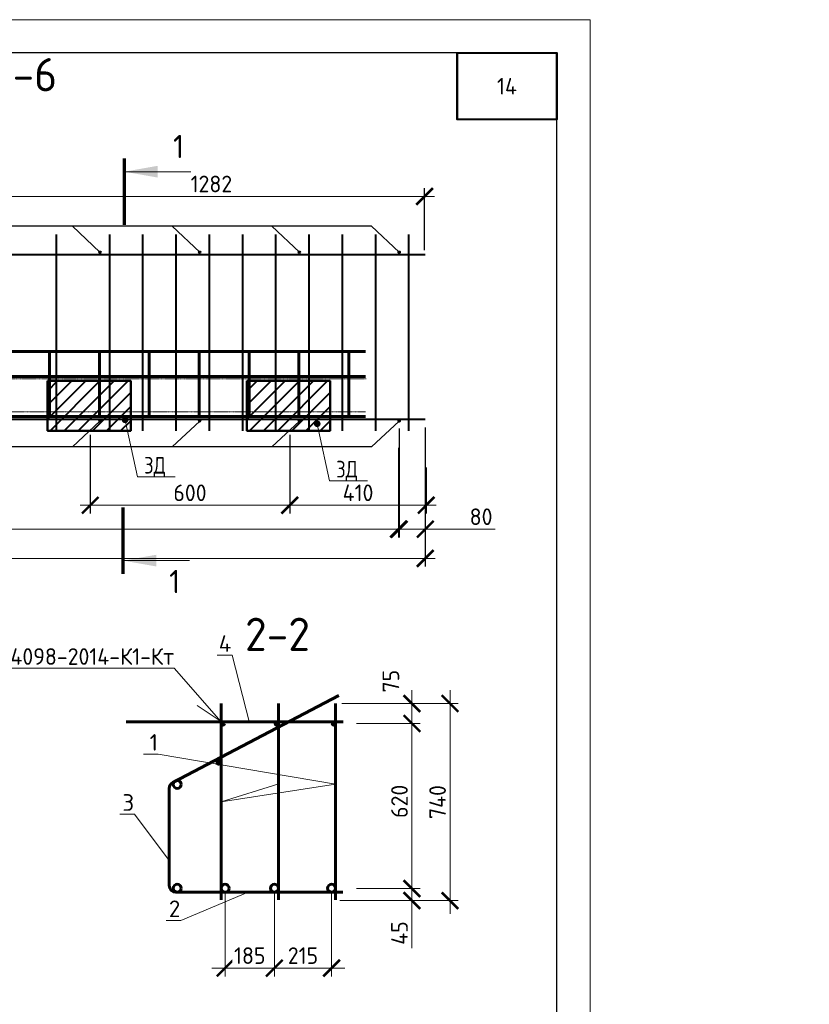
# Model space of a CAD drawing. Header units: millimetres. Extents: x 251864 to 617215, y -272865 to -46010.
# Tile 51 of 53: x 555478 to 567352, y -223605 to -208811. Entities that reach past the tile are written whole.
import ezdxf
from ezdxf import colors
from ezdxf.entities.mleader import LeaderData, LeaderLine
from ezdxf.math import Vec2, Vec3

# ---------------------------------------------------------------- set-up
doc = ezdxf.new("R2010")
doc.units = ezdxf.units.MM
doc.linetypes.add('CENTER2', pattern=[28.575, 19.05, -3.175, 3.175, -3.175])
doc.layers.get('Defpoints').update_dxf_attribs({"color": 140})
for name, color, linetype, lineweight in [('RAZMER', 100, 'Continuous', 15), ('Армирование', 3, 'Continuous', 40), ('Выноски', 20, 'Continuous', 20), ('Каркасы ригель', 3, 'Continuous', 0), ('подоснова', 151, 'Continuous', 5), ('поз.', 2, 'Continuous', 25), ('Размеры', 54, 'Continuous', 20), ('СО_ОСНОВНАЯ_060', 142, 'Continuous', 60), ('Текст-тонкая', 4, 'Continuous', 15), ('ТОНКИЕ', 7, 'Continuous', 9)]:
    doc.layers.add(name, color=color, linetype=linetype, lineweight=lineweight)
doc.layers.add('ТОЛСТЫЕ_ОСНОВНЫЕ', color=6, linetype='Continuous')
doc.styles.add('GOST-2.304_Type-B', font='GOST_Common.ttf')
doc.styles.add('ГОСТ', font='GOST_Common.ttf')
doc.dimstyles.new('ГОСТ', dxfattribs={"dimscale": 0, "dimtxt": 2.5, "dimasz": 2.5, "dimexe": 1.25, "dimexo": 0.625, "dimtad": 1, "dimdec": 0, "dimtxsty": 'ГОСТ', "dimblk": 'ARCHTICK', "dimcen": 2.5, "dimdle": 1.5, "dimclrd": 256, "dimclre": 256, "dimclrt": 256, "dimadec": 0, "dimazin": 0, "dimtfac": 1, "dimtdec": 0, "dimtmove": 1, "dimatfit": 3, "dimfxl": 2, "dimtfill": 1, "dimlwd": -1, "dimarcsym": 0})
doc.dimstyles.new('мой', dxfattribs={"dimscale": 100, "dimtxt": 2.5, "dimasz": 2.5, "dimexe": 1.25, "dimexo": 0.625, "dimtad": 1, "dimdec": 0, "dimtxsty": 'GOST-2.304_Type-B', "dimblk": 'ARCHTICK', "dimcen": 2.5, "dimdle": 2, "dimaunit": 1, "dimadec": 1, "dimazin": 2, "dimtfac": 1, "dimtdec": 0, "dimtmove": 1, "dimatfit": 3, "dimfxl": 1, "dimtfill": 1, "dimlwd": -1, "dimlwe": -1, "dimarcsym": 0})

# ---------------------------------------------------------------- blocks, each defined once
blk = doc.blocks.new('*U281')
at = {"layer": 'ТОЛСТЫЕ_ОСНОВНЫЕ', "color": 6}
blk.add_lwpolyline([(20, 5), (205, 5), (205, 292), (20, 292)], close=True, dxfattribs=at)
at = {"layer": 'ТОНКИЕ'}
blk.add_lwpolyline([(0, 0), (210, 0), (210, 297), (0, 297)], close=True, dxfattribs=at)
blk = doc.blocks.new('*T1339')
at = {"layer": 'Каркасы ригель', "color": 0, "linetype": 'ByBlock', "lineweight": -2, "transparency": 16777216}
for p, q in [((0, 0), (1500, 0)), ((0, -1000), (1500, -1000))]:
    blk.add_line(p, q, dxfattribs=at)
at = {"layer": 'Каркасы ригель', "color": 0, "linetype": 'ByBlock', "lineweight": 50, "transparency": 16777216}
for p, q in [((0, 0), (0, -1000)), ((1500, 0), (1500, -1000))]:
    blk.add_line(p, q, dxfattribs=at)
at = {"layer": 'Каркасы ригель', "color": 0, "linetype": 'Continuous', "lineweight": 0, "transparency": 16777216, "insert": (750, -500), "char_height": 250, "width": 1000, "attachment_point": 5, "style": 'ГОСТ'}
blk.add_mtext('14', dxfattribs=at)
blk = doc.blocks.new('_ArchTick')
at = {"color": 0, "linetype": 'ByBlock', "const_width": 0.15}
blk.add_lwpolyline([(-0.5, -0.5), (0.5, 0.5)], dxfattribs=at)
blk = doc.blocks.new('*D1347')
at = {"layer": 'Defpoints', "color": 0, "transparency": 16777216}
for p in [(561577, -214873), (561175, -215180), (561577, -216466)]:
    blk.add_point(p, dxfattribs=at)
at = {"layer": 'Размеры', "lineweight": -2, "transparency": 16777216}
for p, q in [((561577, -214936), (561577, -216591)), ((561175, -215242), (561175, -216591))]:
    blk.add_line(p, q, dxfattribs=at)
at = {"layer": 'Размеры', "transparency": 16777216}
for p, q in [((561025, -216466), (561727, -216466)), ((562629, -216466), (561577, -216466))]:
    blk.add_line(p, q, dxfattribs=at)
at = {"layer": 'Размеры', "transparency": 16777216, "xscale": 250, "yscale": 250, "zscale": 250, "rotation": 180}
blk.add_blockref('_ArchTick', (561175, -216466), dxfattribs=at)
at = {"layer": 'Размеры', "transparency": 16777216, "xscale": 250, "yscale": 250, "zscale": 250}
blk.add_blockref('_ArchTick', (561577, -216466), dxfattribs=at)
at = {"layer": 'Размеры', "transparency": 16777216, "insert": (562416, -216279), "char_height": 250, "attachment_point": 5, "style": 'ГОСТ', "bg_fill": 3, "box_fill_scale": 1.1, "bg_fill_color": 256, "bg_fill_true_color": 13158600, "bg_fill_transparency": 0}
blk.add_mtext('80', dxfattribs=at)
blk = doc.blocks.new('*D1348')
at = {"layer": 'Defpoints', "color": 0, "transparency": 16777216}
for p in [(547277, -215251), (561577, -215405), (561577, -216904)]:
    blk.add_point(p, dxfattribs=at)
at = {"layer": 'Размеры', "lineweight": -2, "transparency": 16777216}
for p, q in [((547277, -215314), (547277, -217029)), ((561577, -215468), (561577, -217029))]:
    blk.add_line(p, q, dxfattribs=at)
at = {"layer": 'Размеры', "transparency": 16777216}
blk.add_line((547127, -216904), (561727, -216904), dxfattribs=at)
at = {"layer": 'Размеры', "transparency": 16777216, "xscale": 250, "yscale": 250, "zscale": 250, "rotation": 180}
blk.add_blockref('_ArchTick', (547277, -216904), dxfattribs=at)
at = {"layer": 'Размеры', "transparency": 16777216, "xscale": 250, "yscale": 250, "zscale": 250}
blk.add_blockref('_ArchTick', (561577, -216904), dxfattribs=at)
at = {"layer": 'Размеры', "transparency": 16777216, "insert": (554427, -216717), "char_height": 250, "attachment_point": 5, "style": 'ГОСТ', "bg_fill": 3, "box_fill_scale": 1.1, "bg_fill_color": 256, "bg_fill_true_color": 13158600, "bg_fill_transparency": 0}
blk.add_mtext('2860', dxfattribs=at)
blk = doc.blocks.new('*D1349')
at = {"layer": 'Defpoints', "color": 0, "transparency": 16777216}
for p in [(561185, -214890), (547680, -215481), (561185, -216466)]:
    blk.add_point(p, dxfattribs=at)
at = {"layer": 'Размеры', "lineweight": -2, "transparency": 16777216}
for p, q in [((561185, -214953), (561185, -216591)), ((547680, -215544), (547680, -216591))]:
    blk.add_line(p, q, dxfattribs=at)
at = {"layer": 'Размеры', "transparency": 16777216}
blk.add_line((547530, -216466), (561335, -216466), dxfattribs=at)
at = {"layer": 'Размеры', "transparency": 16777216, "xscale": 250, "yscale": 250, "zscale": 250, "rotation": 180}
blk.add_blockref('_ArchTick', (547680, -216466), dxfattribs=at)
at = {"layer": 'Размеры', "transparency": 16777216, "xscale": 250, "yscale": 250, "zscale": 250}
blk.add_blockref('_ArchTick', (561185, -216466), dxfattribs=at)
at = {"layer": 'Размеры', "transparency": 16777216, "insert": (554432, -216279), "char_height": 250, "attachment_point": 5, "style": 'ГОСТ', "bg_fill": 3, "box_fill_scale": 1.1, "bg_fill_color": 256, "bg_fill_true_color": 13158600, "bg_fill_transparency": 0}
blk.add_mtext('9х300', dxfattribs=at)
blk = doc.blocks.new('*D1350')
at = {"layer": 'Defpoints', "color": 0, "transparency": 16777216}
for p in [(555155, -211467), (555155, -212294), (561567, -212338)]:
    blk.add_point(p, dxfattribs=at)
at = {"layer": 'Размеры', "lineweight": -2, "transparency": 16777216}
for p, q in [((555155, -212232), (555155, -211342)), ((561567, -212275), (561567, -211342))]:
    blk.add_line(p, q, dxfattribs=at)
at = {"layer": 'Размеры', "transparency": 16777216}
blk.add_line((561717, -211467), (555005, -211467), dxfattribs=at)
at = {"layer": 'Размеры', "transparency": 16777216, "xscale": 250, "yscale": 250, "zscale": 250, "rotation": 180}
blk.add_blockref('_ArchTick', (555155, -211467), dxfattribs=at)
at = {"layer": 'Размеры', "transparency": 16777216, "xscale": 250, "yscale": 250, "zscale": 250}
blk.add_blockref('_ArchTick', (561567, -211467), dxfattribs=at)
at = {"layer": 'Размеры', "transparency": 16777216, "insert": (558361, -211279), "char_height": 250, "attachment_point": 5, "style": 'ГОСТ', "bg_fill": 3, "box_fill_scale": 1.1, "bg_fill_color": 256, "bg_fill_true_color": 13158600, "bg_fill_transparency": 0}
blk.add_mtext('1282', dxfattribs=at)
blk = doc.blocks.new('_None')
blk = doc.blocks.new('*D1334')
at = {"layer": 'Defpoints', "color": 0, "ltscale": 0.1, "transparency": 16777216}
for p in [(560478, -221866), (561377, -221866), (560228, -222047)]:
    blk.add_point(p, dxfattribs=at)
at = {"layer": 'Размеры', "color": 0, "linetype": 'Continuous', "ltscale": 0.1, "transparency": 16777216}
for p, q in [((561377, -222247), (561377, -221666)), ((560541, -221866), (561502, -221866)), ((560291, -222047), (561502, -222047)), ((561377, -222759), (561377, -222047))]:
    blk.add_line(p, q, dxfattribs=at)
at = {"layer": 'Размеры', "color": 0, "ltscale": 0.1, "transparency": 16777216, "xscale": 250, "yscale": 250, "zscale": 250}
for p, rotation in [((561377, -221866), 90), ((561377, -222047), 270)]:
    blk.add_blockref('_ArchTick', p, dxfattribs=dict(at, rotation=rotation))
at = {"layer": 'Размеры', "color": 0, "ltscale": 0.1, "transparency": 16777216, "insert": (561189, -222534), "char_height": 250, "attachment_point": 5, "rotation": 90, "style": 'GOST-2.304_Type-B', "bg_fill": 3, "box_fill_scale": 1.1, "bg_fill_color": 256, "bg_fill_true_color": 13158600, "bg_fill_transparency": 0}
blk.add_mtext('45', dxfattribs=at)
blk = doc.blocks.new('*D1335')
at = {"layer": 'Defpoints', "color": 0, "ltscale": 0.1, "transparency": 16777216}
for p in [(560478, -219386), (561377, -219386), (560478, -221865)]:
    blk.add_point(p, dxfattribs=at)
at = {"layer": 'Размеры', "color": 0, "linetype": 'Continuous', "ltscale": 0.1, "transparency": 16777216}
for p, q in [((561377, -222065), (561377, -219186)), ((560541, -219386), (561502, -219386)), ((560541, -221865), (561502, -221865))]:
    blk.add_line(p, q, dxfattribs=at)
at = {"layer": 'Размеры', "color": 0, "ltscale": 0.1, "transparency": 16777216, "xscale": 250, "yscale": 250, "zscale": 250}
for p, rotation in [((561377, -219386), 90), ((561377, -221865), 270)]:
    blk.add_blockref('_ArchTick', p, dxfattribs=dict(at, rotation=rotation))
at = {"layer": 'Размеры', "color": 0, "ltscale": 0.1, "transparency": 16777216, "insert": (561189, -220555), "char_height": 250, "attachment_point": 5, "rotation": 90, "style": 'GOST-2.304_Type-B', "bg_fill": 3, "box_fill_scale": 1.1, "bg_fill_color": 256, "bg_fill_true_color": 13158600, "bg_fill_transparency": 0}
blk.add_mtext('620', dxfattribs=at)
blk = doc.blocks.new('*D1336')
at = {"layer": 'Defpoints', "color": 0, "ltscale": 0.1, "transparency": 16777216}
for p in [(560258, -219086), (561377, -219086), (560478, -219386)]:
    blk.add_point(p, dxfattribs=at)
at = {"layer": 'Размеры', "color": 0, "linetype": 'Continuous', "ltscale": 0.1, "transparency": 16777216}
for p, q in [((561377, -219586), (561377, -218886)), ((560321, -219086), (561502, -219086)), ((560541, -219386), (561502, -219386))]:
    blk.add_line(p, q, dxfattribs=at)
at = {"layer": 'Размеры', "color": 0, "ltscale": 0.1, "transparency": 16777216, "xscale": 250, "yscale": 250, "zscale": 250}
for p, rotation in [((561377, -219086), 90), ((561377, -219386), 270)]:
    blk.add_blockref('_ArchTick', p, dxfattribs=dict(at, rotation=rotation))
at = {"layer": 'Размеры', "color": 0, "ltscale": 0.1, "transparency": 16777216, "insert": (561060, -218750), "char_height": 250, "attachment_point": 5, "rotation": 90, "style": 'GOST-2.304_Type-B', "bg_fill": 3, "box_fill_scale": 1.1, "bg_fill_color": 256, "bg_fill_true_color": 13158600, "bg_fill_transparency": 0}
blk.add_mtext('75', dxfattribs=at)
blk = doc.blocks.new('*D1337')
at = {"layer": 'Defpoints', "color": 0, "ltscale": 0.1, "transparency": 16777216}
for p in [(560891, -219086), (560228, -222047), (561949, -222047)]:
    blk.add_point(p, dxfattribs=at)
at = {"layer": 'Размеры', "color": 0, "linetype": 'Continuous', "ltscale": 0.1, "transparency": 16777216}
for p, q in [((561949, -218886), (561949, -222247)), ((560954, -219086), (562074, -219086)), ((560291, -222047), (562074, -222047))]:
    blk.add_line(p, q, dxfattribs=at)
at = {"layer": 'Размеры', "color": 0, "ltscale": 0.1, "transparency": 16777216, "xscale": 250, "yscale": 250, "zscale": 250}
for p, rotation in [((561949, -219086), 90), ((561949, -222047), 270)]:
    blk.add_blockref('_ArchTick', p, dxfattribs=dict(at, rotation=rotation))
at = {"layer": 'Размеры', "color": 0, "ltscale": 0.1, "transparency": 16777216, "insert": (561762, -220566), "char_height": 250, "attachment_point": 5, "rotation": 90, "style": 'GOST-2.304_Type-B', "bg_fill": 3, "box_fill_scale": 1.1, "bg_fill_color": 256, "bg_fill_true_color": 13158600, "bg_fill_transparency": 0}
blk.add_mtext('740', dxfattribs=at)
blk = doc.blocks.new('*D1353')
at = {"layer": 'Defpoints', "color": 0, "ltscale": 0.1, "transparency": 16777216}
for p in [(559308, -221861), (560168, -221861), (559308, -223061)]:
    blk.add_point(p, dxfattribs=at)
at = {"layer": 'Размеры', "color": 0, "linetype": 'Continuous', "ltscale": 0.1, "transparency": 16777216}
for p, q in [((559308, -221924), (559308, -223186)), ((560168, -221924), (560168, -223186)), ((560368, -223061), (559108, -223061))]:
    blk.add_line(p, q, dxfattribs=at)
at = {"layer": 'Размеры', "color": 0, "ltscale": 0.1, "transparency": 16777216, "xscale": 250, "yscale": 250, "zscale": 250, "rotation": 180}
blk.add_blockref('_ArchTick', (559308, -223061), dxfattribs=at)
at = {"layer": 'Размеры', "color": 0, "ltscale": 0.1, "transparency": 16777216, "xscale": 250, "yscale": 250, "zscale": 250}
blk.add_blockref('_ArchTick', (560168, -223061), dxfattribs=at)
at = {"layer": 'Размеры', "color": 0, "ltscale": 0.1, "transparency": 16777216, "insert": (559738, -222873), "char_height": 250, "attachment_point": 5, "style": 'GOST-2.304_Type-B', "bg_fill": 3, "box_fill_scale": 1.1, "bg_fill_color": 256, "bg_fill_true_color": 13158600, "bg_fill_transparency": 0}
blk.add_mtext('215', dxfattribs=at)
blk = doc.blocks.new('*D1354')
at = {"layer": 'Defpoints', "color": 0, "ltscale": 0.1, "transparency": 16777216}
for p in [(558567, -221861), (559308, -222044), (558567, -223061)]:
    blk.add_point(p, dxfattribs=at)
at = {"layer": 'Размеры', "color": 0, "linetype": 'Continuous', "ltscale": 0.1, "transparency": 16777216}
for p, q in [((558567, -221924), (558567, -223186)), ((559308, -222107), (559308, -223186)), ((559508, -223061), (558367, -223061))]:
    blk.add_line(p, q, dxfattribs=at)
at = {"layer": 'Размеры', "color": 0, "ltscale": 0.1, "transparency": 16777216, "xscale": 250, "yscale": 250, "zscale": 250, "rotation": 180}
blk.add_blockref('_ArchTick', (558567, -223061), dxfattribs=at)
at = {"layer": 'Размеры', "color": 0, "ltscale": 0.1, "transparency": 16777216, "xscale": 250, "yscale": 250, "zscale": 250}
blk.add_blockref('_ArchTick', (559308, -223061), dxfattribs=at)
at = {"layer": 'Размеры', "color": 0, "ltscale": 0.1, "transparency": 16777216, "insert": (558938, -222873), "char_height": 250, "attachment_point": 5, "style": 'GOST-2.304_Type-B', "bg_fill": 3, "box_fill_scale": 1.1, "bg_fill_color": 256, "bg_fill_true_color": 13158600, "bg_fill_transparency": 0}
blk.add_mtext('185', dxfattribs=at)
blk = doc.blocks.new('_Dot')
at = {"color": 0, "linetype": 'ByBlock', "lineweight": -2}
blk.add_line((-0.5, 0), (-1, 0), dxfattribs=at)
at = {"color": 0, "linetype": 'ByBlock', "const_width": 0.5}
blk.add_lwpolyline([(-0.25, 0, 1), (0.25, 0, 1)], format="xyb", close=True, dxfattribs=at)
blk = doc.blocks.new('*D1357')
at = {"layer": 'Defpoints', "color": 0, "transparency": 16777216}
for p in [(556539, -214988), (559540, -214988), (559540, -216106)]:
    blk.add_point(p, dxfattribs=at)
at = {"layer": 'Размеры', "lineweight": -2, "transparency": 16777216}
for p, q in [((556539, -215050), (556539, -216231)), ((559540, -215050), (559540, -216231))]:
    blk.add_line(p, q, dxfattribs=at)
at = {"layer": 'Размеры', "transparency": 16777216}
blk.add_line((556389, -216106), (559690, -216106), dxfattribs=at)
at = {"layer": 'Размеры', "transparency": 16777216, "xscale": 250, "yscale": 250, "zscale": 250, "rotation": 180}
blk.add_blockref('_ArchTick', (556539, -216106), dxfattribs=at)
at = {"layer": 'Размеры', "transparency": 16777216, "xscale": 250, "yscale": 250, "zscale": 250}
blk.add_blockref('_ArchTick', (559540, -216106), dxfattribs=at)
at = {"layer": 'Размеры', "transparency": 16777216, "insert": (558039, -215919), "char_height": 250, "attachment_point": 5, "style": 'ГОСТ', "bg_fill": 3, "box_fill_scale": 1.1, "bg_fill_color": 256, "bg_fill_true_color": 13158600, "bg_fill_transparency": 0}
blk.add_mtext('600', dxfattribs=at)
blk = doc.blocks.new('*D1358')
at = {"layer": 'Defpoints', "color": 0, "transparency": 16777216}
for p in [(559540, -215140), (561591, -215476), (561591, -216106)]:
    blk.add_point(p, dxfattribs=at)
at = {"layer": 'Размеры', "lineweight": -2, "transparency": 16777216}
for p, q in [((559540, -215202), (559540, -216231)), ((561591, -215539), (561591, -216231))]:
    blk.add_line(p, q, dxfattribs=at)
at = {"layer": 'Размеры', "transparency": 16777216}
blk.add_line((559390, -216106), (561741, -216106), dxfattribs=at)
at = {"layer": 'Размеры', "transparency": 16777216, "xscale": 250, "yscale": 250, "zscale": 250, "rotation": 180}
blk.add_blockref('_ArchTick', (559540, -216106), dxfattribs=at)
at = {"layer": 'Размеры', "transparency": 16777216, "xscale": 250, "yscale": 250, "zscale": 250}
blk.add_blockref('_ArchTick', (561591, -216106), dxfattribs=at)
at = {"layer": 'Размеры', "transparency": 16777216, "insert": (560566, -215919), "char_height": 250, "attachment_point": 5, "style": 'ГОСТ', "bg_fill": 3, "box_fill_scale": 1.1, "bg_fill_color": 256, "bg_fill_true_color": 13158600, "bg_fill_transparency": 0}
blk.add_mtext('410', dxfattribs=at)

msp = doc.modelspace()

# ---------------------------------------------------------------- hatches: boundary and pattern name
at = {"layer": 'Выноски'}
for points in [[(557053.6, -211094.4), (557553.6, -211006.2), (557553.6, -211182.6)], [(557033.1, -216938.1), (557533.1, -216850), (557533.1, -217026.3)]]:
    msp.add_hatch(color=256, dxfattribs=at).paths.add_polyline_path(points, flags=0)

# ---------------------------------------------------------------- linework, layer by layer
at = {"layer": 'Армирование'}
for p, q in [((556026.8, -212037.9), (556026.8, -214987.9)), ((556826.8, -212037.9), (556826.8, -214987.9)), ((557326.8, -212037.9), (557326.8, -214987.9)), ((557826.8, -212037.9), (557826.8, -214987.9)), ((558326.8, -212037.9), (558326.8, -214987.9)), ((558826.8, -212037.9), (558826.8, -214987.9)), ((559326.8, -212037.9), (559326.8, -214987.9)), ((559826.8, -212037.9), (559826.8, -214987.9)), ((560326.8, -212037.9), (560326.8, -214987.9)), ((560826.8, -212037.9), (560826.8, -214987.9)), ((561326.8, -212037.9), (561326.8, -214987.9)), ((547276.8, -212337.9), (561576.8, -212337.9)), ((547276.8, -214813.4), (561576.8, -214813.4))]:
    msp.add_line(p, q, dxfattribs=at)
for centre in [(556684.8, -212304.6), (558184.8, -212304.6), (559684.8, -212304.6), (561184.8, -212304.6)]:
    msp.add_circle(centre, 12, dxfattribs=at)
at = {"layer": 'Выноски'}
for p, q in [((557053.6, -211094.4), (558053.6, -211094.4)), ((557033.1, -216938.1), (558033.1, -216938.1))]:
    msp.add_line(p, q, dxfattribs=at)
msp.add_lwpolyline([(557053.6, -211894.4, 50, 50, 0), (557053.6, -210894.4, 50, 50, 0)], format="xyseb", dxfattribs=at)
at = {"layer": 'Выноски', "const_width": 50}
msp.add_lwpolyline([(557033.1, -216138.1), (557033.1, -217138.1)], dxfattribs=at)
at = {"layer": 'подоснова', "ltscale": 0.3}
msp.add_line((558507.5, -219357.7), (558147.3, -219116.6), dxfattribs=at)
at = {"layer": 'поз.', "ltscale": 25}
for points in [[(560770.9, -211915.2), (546944.9, -211915.2)], [(556684.8, -212304.6), (556270.9, -211915.2)], [(558184.8, -212304.6), (557770.9, -211915.2)], [(559684.8, -212304.6), (559270.9, -211915.2)], [(561184.8, -212304.6), (560770.9, -211915.2)], [(560770.9, -215230.1), (546377.4, -215230.5)]]:
    msp.add_lwpolyline(points, dxfattribs=at)
at = {"layer": 'Размеры'}
msp.add_line((558392.5, -219360.9), (557852.5, -219360.9), dxfattribs=at)
at = {"layer": 'Размеры', "lineweight": 40, "ltscale": 100}
msp.add_lwpolyline([(562055.5, -209310.6), (563555.5, -209310.6), (563555.5, -210310.6), (562055.5, -210310.6)], close=True, dxfattribs=at)
at = {"layer": 'СО_ОСНОВНАЯ_060', "ltscale": 100}
msp.add_line((557728.3, -221821.8), (557727.2, -220360.8), dxfattribs=at)
for points in [[(548176.8, -213794), (560676.8, -213794)], [(555926.8, -214770.5), (555926.8, -213794)], [(555926.8, -214770.5), (555926.8, -213794)], [(556676.8, -214770.5), (556676.8, -213794)], [(556676.8, -214770.5), (556676.8, -213794)], [(557426.8, -214770.5), (557426.8, -213794)], [(557426.8, -214770.5), (557426.8, -213794)], [(558176.8, -214770.5), (558176.8, -213794)], [(558176.8, -214770.5), (558176.8, -213794)], [(558926.8, -214770.5), (558926.8, -213794)], [(558926.8, -214770.5), (558926.8, -213794)], [(559676.8, -214770.5), (559676.8, -213794)], [(559676.8, -214770.5), (559676.8, -213794)], [(560426.8, -214770.5), (560426.8, -213794)], [(548176.8, -214170.1), (560676.8, -214170.1)], [(548176.8, -214770.5), (560676.8, -214770.5)], [(558507.5, -219085.9), (558507.5, -222035.9)], [(559367.9, -219085.9), (559367.9, -222035.9)], [(560228.3, -219085.9), (560228.3, -222035.9)], [(560343.3, -219360.9), (558392.5, -219360.9)], [(560337.5, -221921.8), (558386.6, -221921.8)]]:
    msp.add_lwpolyline(points, dxfattribs=at)
for centre, radius in [((558532.5, -219385.9), 25), ((559342.9, -219385.9), 25), ((560203.3, -219385.9), 25), ((558470.4, -219972.3), 25.8), ((557847.2, -220301), 60), ((557848.3, -221861.4), 60), ((558567.5, -221861.4), 60), ((559307.9, -221861.4), 60), ((560168.3, -221861.4), 60)]:
    msp.add_circle(centre, radius, dxfattribs=at)
for centre, start, end in [((557827.2, -220360.8), 117.63964, 180), ((557828.3, -221821.8), 180, 270)]:
    msp.add_arc(centre, 100, start, end, dxfattribs=at)
at = {"layer": 'Текст-тонкая', "color": 0, "linetype": 'CENTER2', "ltscale": 0.1}
for points in [[(548185.8, -214207), (560685.8, -214207)], [(548176.8, -214702.2), (560676.8, -214702.2)]]:
    msp.add_lwpolyline(points, dxfattribs=at)

# ---------------------------------------------------------------- block references
at = {"xscale": 100, "yscale": 100, "zscale": 100}
msp.add_blockref('*U281', (543055.5, -238510.6), dxfattribs=at)
msp.add_blockref('*T1339', (562055.5, -209310.6))

# ---------------------------------------------------------------- texts
at = {"layer": 'Выноски', "style": 'GOST-2.304_Type-B'}
for p in [(557784, -210890.8), (557725.9, -217427.4)]:
    msp.add_text('1', height=350, dxfattribs=at).set_placement(p)
at = {"layer": 'Размеры', "char_height": 500, "attachment_point": 5, "style": 'GOST-2.304_Type-B'}
for s, insert in [('Каркас КП-6', (554192.8, -209705)), ('2-2', (559355, -218045.6))]:
    msp.add_mtext_dynamic_manual_height_columns(s, width=15225.227, gutter_width=15, heights=[0], dxfattribs=dict(at, insert=insert))

# ---------------------------------------------------------------- leaders
at = {"layer": 'подоснова'}
ml = msp.add_multileader_mtext('Standard', dxfattribs=at)
ml.set_content('{\\fISOCPEUR|b0|i0|c204|p34;4}', color=256, style='GOST-2.304_Type-B')
ml.set_leader_properties(color=256, linetype='ByLayer', lineweight=15)
ml.set_arrow_properties(name='NONE')
ml.build(insert=Vec2(0, 0))
ml.multileader.update_dxf_attribs({"text_left_attachment_type": 6, "text_right_attachment_type": 6, "dogleg_length": 10, "arrow_head_size": 18})
ctx = ml.context
ctx.base_point, ctx.char_height, ctx.arrow_head_size, ctx.landing_gap_size, ctx.plane_origin = Vec3(558471.1, -218359.2), 250, 18, 20, Vec3(565183.8, -218831.9)
ctx.left_attachment, ctx.right_attachment, ctx.text_align_type = 6, 6, 1
notes = []
notes.append((ctx, [(0, (1, 1, 0), (558671.1, -218359.2), (-1, 0), 10, [(1, [(558932.6, -219376.8)], 0, [])])]))
ctx.mtext.insert, ctx.mtext.width, ctx.mtext.alignment, ctx.mtext.flow_direction = Vec3(558566.1, -218059.2), 3036.308, 2, 5
at = {"layer": 'подоснова', "ltscale": 0.3}
ml = msp.add_multileader_mtext('Standard', dxfattribs=at)
ml.set_content('ГОСТ 14098-2014-К1-Кт', color=256, style='GOST-2.304_Type-B')
ml.set_leader_properties(color=256, linetype='ByLayer', lineweight=15)
ml.set_arrow_properties(name='NONE')
ml.build(insert=Vec2(0, 0))
ml.multileader.update_dxf_attribs({"text_left_attachment_type": 6, "text_right_attachment_type": 6, "dogleg_length": 0.1, "arrow_head_size": 0.18})
ctx = ml.context
ctx.base_point, ctx.char_height, ctx.arrow_head_size, ctx.landing_gap_size, ctx.plane_origin = Vec3(554215.3, -218554.1), 250, 0.18, 0.2, Vec3(553623.9, -218102.3)
ctx.left_attachment, ctx.right_attachment, ctx.text_align_type = 6, 6, 2
notes.append((ctx, [(1, (1, 1, 0), (557801.4, -218554.1), (-1, 0), 0.1, [(0, [(558509.9, -219359.5)], 0, [])])]))
ctx.mtext.insert, ctx.mtext.alignment, ctx.mtext.flow_direction = Vec3(557801.1, -218254.1), 3, 5
at = {"layer": 'подоснова'}
ml = msp.add_multileader_mtext('Standard', dxfattribs=at)
ml.set_content('{\\fISOCPEUR|b0|i0|c204|p34;1}', color=256, style='GOST-2.304_Type-B')
ml.set_leader_properties(color=256, linetype='ByLayer', lineweight=15)
ml.set_arrow_properties(name='NONE')
ml.build(insert=Vec2(0, 0))
ml.multileader.update_dxf_attribs({"text_left_attachment_type": 6, "text_right_attachment_type": 6, "dogleg_length": 10, "arrow_head_size": 18})
ctx = ml.context
ctx.base_point, ctx.char_height, ctx.arrow_head_size, ctx.landing_gap_size, ctx.plane_origin = Vec3(557437, -219844.6), 250, 18, 20, Vec3(564074.7, -220317.3)
ctx.left_attachment, ctx.right_attachment, ctx.text_align_type = 6, 6, 1
notes.append((ctx, [(0, (1, 1, 0), (557562, -219844.6), (-1, 0), 10, [(0, [(559375, -220290.6), (558507.5, -220560.9), (560228.3, -220295.4)], 0, [])])]))
ctx.mtext.insert, ctx.mtext.width, ctx.mtext.alignment, ctx.mtext.flow_direction = Vec3(557494.5, -219544.6), 3036.308, 2, 5
ml = msp.add_multileader_mtext('Standard', dxfattribs=at)
ml.set_content('{\\fISOCPEUR|b0|i0|c0|p34;3}', color=256, style='GOST-2.304_Type-B')
ml.set_leader_properties(color=256, linetype='ByLayer', lineweight=15)
ml.set_arrow_properties(name='NONE')
ml.build(insert=Vec2(0, 0))
ml.multileader.update_dxf_attribs({"text_left_attachment_type": 6, "text_right_attachment_type": 6, "dogleg_length": 10, "arrow_head_size": 18})
ctx = ml.context
ctx.base_point, ctx.char_height, ctx.arrow_head_size, ctx.landing_gap_size, ctx.plane_origin = Vec3(557028.6, -220747.9), 250, 18, 20, Vec3(563716.3, -221220.6)
ctx.left_attachment, ctx.right_attachment, ctx.text_align_type = 6, 6, 1
notes.append((ctx, [(0, (1, 1, 0), (557203.6, -220747.9), (-1, 0), 10, [(1, [(557727.9, -221444.8)], 0, [])])]))
ctx.mtext.insert, ctx.mtext.width, ctx.mtext.alignment, ctx.mtext.flow_direction = Vec3(557111.1, -220447.9), 3036.308, 2, 5
ml = msp.add_multileader_mtext('Standard', dxfattribs=at)
ml.set_content('{\\fISOCPEUR|b0|i0|c204|p34;2}', color=256, style='GOST-2.304_Type-B')
ml.set_leader_properties(color=256, linetype='ByLayer', lineweight=15)
ml.set_arrow_properties(name='NONE')
ml.build(insert=Vec2(0, 0))
ml.multileader.update_dxf_attribs({"text_left_attachment_type": 6, "text_right_attachment_type": 6, "dogleg_length": 10, "arrow_head_size": 18})
ctx = ml.context
ctx.base_point, ctx.char_height, ctx.arrow_head_size, ctx.landing_gap_size, ctx.plane_origin = Vec3(557725, -222344.3), 250, 18, 20, Vec3(564412.7, -222817)
ctx.left_attachment, ctx.right_attachment, ctx.text_align_type = 6, 6, 1
notes.append((ctx, [(0, (1, 1, 0), (557900, -222344.3), (-1, 0), 10, [(1, [(558912.8, -221921.8)], 0, [])])]))
ctx.mtext.insert, ctx.mtext.width, ctx.mtext.alignment, ctx.mtext.flow_direction = Vec3(557807.5, -222044.3), 3036.308, 2, 5
for ctx, leaders in notes:
    for number, flags, end, landing, length, lines in leaders:
        leader = LeaderData()
        leader.index, (leader.has_last_leader_line, leader.has_dogleg_vector, leader.attachment_direction) = number, flags
        leader.last_leader_point, leader.dogleg_vector, leader.dogleg_length = Vec3(end), Vec3(landing), length
        for number, points, colour, breaks in lines:
            line = LeaderLine()
            line.index, line.vertices, line.color, line.breaks = number, Vec3.list(points), colors.encode_raw_color(colour), breaks
            leader.lines.append(line)
        ctx.leaders.append(leader)

# ---------------------------------------------------------------- next in the draw order: dimensions: what is measured, and where the dimension line sits
at = {"layer": 'Размеры'}
dim = msp.add_linear_dim(base=(555155.4, -211466.7), p1=(561566.8, -212337.9), p2=(555155.4, -212294.2), angle=180, dimstyle='ГОСТ', override={"dimscale": 100, "dimlfac": 0.2, "dimtix": 0, "dimtofl": 1, "dimtmove": 1, "dimatfit": 3}, dxfattribs=at)
dim.commit()
dim.dimension.update_dxf_attribs({"geometry": '*D1350', "text_midpoint": (558361.1, -211279.2)})
dim = msp.add_linear_dim(base=(561576.8, -216466.3), p1=(561174.8, -215179.6), p2=(561576.8, -214873.4), dimstyle='ГОСТ', override={"dimscale": 100, "dimlfac": 0.2}, dxfattribs=at)
dim.commit()
dim.dimension.update_dxf_attribs({"geometry": '*D1347', "text_midpoint": (562416.4, -216435.6), "dimtype": 160})
at = {"layer": 'Размеры', "ltscale": 0.1}
dim = msp.add_linear_dim(base=(561376.6, -221866.4), p1=(560228.3, -222046.9), p2=(560478.4, -221866.4), angle=90, dimstyle='мой', override={"dimlfac": 0.25}, dxfattribs=at)
dim.commit()
dim.dimension.update_dxf_attribs({"geometry": '*D1334', "text_midpoint": (561548.1, -222534.4), "dimtype": 160})

# ---------------------------------------------------------------- next in the draw order: dimensions: what is measured, and where the dimension line sits
at = {"layer": 'Размеры'}
dim = msp.add_linear_dim(base=(561576.8, -216904.4), p1=(547276.8, -215251.1), p2=(561576.8, -215405.5), dimstyle='ГОСТ', override={"dimscale": 100, "dimlfac": 0.2}, dxfattribs=at)
dim.commit()
dim.dimension.update_dxf_attribs({"geometry": '*D1348', "text_midpoint": (554426.8, -216716.9)})
at = {"layer": 'Размеры', "ltscale": 0.1}
dim = msp.add_linear_dim(base=(561376.6, -219385.9), p1=(560478.4, -221865.4), p2=(560478.4, -219385.9), angle=90, dimstyle='мой', override={"dimlfac": 0.25}, dxfattribs=at)
dim.commit()
dim.dimension.update_dxf_attribs({"geometry": '*D1335', "text_midpoint": (561376.6, -220555.2), "dimtype": 160})

# ---------------------------------------------------------------- next in the draw order: dimensions: what is measured, and where the dimension line sits
at = {"layer": 'Размеры'}
dim = msp.add_linear_dim(base=(561184.8, -216466.3), p1=(547679.8, -215481.2), p2=(561184.8, -214890), text='9х300', dimstyle='ГОСТ', override={"dimscale": 100, "dimlfac": 0.2}, dxfattribs=at)
dim.commit()
dim.dimension.update_dxf_attribs({"geometry": '*D1349', "text_midpoint": (554432.3, -216278.8)})
at = {"layer": 'Размеры', "ltscale": 0.1}
dim = msp.add_linear_dim(base=(561376.6, -219085.9), p1=(560478.4, -219385.9), p2=(560258.3, -219085.9), angle=90, dimstyle='мой', override={"dimlfac": 0.25}, dxfattribs=at)
dim.commit()
dim.dimension.update_dxf_attribs({"geometry": '*D1336', "text_midpoint": (561247.9, -218750.1), "dimtype": 160})

# ---------------------------------------------------------------- next in the draw order: hatches: boundary and pattern name
at = {"layer": 'Размеры'}
h = msp.add_hatch(dxfattribs=at)
h.set_pattern_fill('JIS_RC_30', color=256, scale=5)
h.set_pattern_definition([(45, (-2190.61, -79861.59), (-106.066017, 106.066017), []), (45, (-2185.61, -79861.59), (-106.066017, 106.066017), []), (45, (-2180.61, -79861.59), (-106.066017, 106.066017), [])])
h.paths.add_polyline_path([(556049.2, -214143.5, -1), (556061.5, -214095.1, -1)], flags=16)
h.paths.add_polyline_path([(557147.2, -214237.7), (555897.2, -214237.7), (555897.2, -214987.7), (557147.2, -214987.7)])
h = msp.add_hatch(dxfattribs=at)
h.set_pattern_fill('JIS_RC_30', color=256, scale=5)
h.set_pattern_definition([(45, (807.07, -79861.59), (-106.066017, 106.066017), []), (45, (812.07, -79861.59), (-106.066017, 106.066017), []), (45, (817.07, -79861.59), (-106.066017, 106.066017), [])])
h.paths.add_polyline_path([(559046.9, -214143.5, -1), (559059.2, -214095.1, -1)], flags=16)
h.paths.add_polyline_path([(560144.9, -214237.7), (558894.9, -214237.7), (558894.9, -214987.7), (560144.9, -214987.7)])

# ---------------------------------------------------------------- next in the draw order: linework, layer by layer
at = {"layer": 'Армирование'}
for centre in [(556684.8, -214840.6), (556684.8, -214840.6), (558184.8, -214840.6), (558184.8, -214840.6), (559684.8, -214840.6), (559684.8, -214840.6), (561184.8, -214840.6)]:
    msp.add_circle(centre, 12, dxfattribs=at)
at = {"layer": 'поз.', "ltscale": 25}
for points in [[(556684.8, -214840.6), (556270.9, -215230.1)], [(558184.8, -214840.6), (557770.9, -215230.1)], [(559684.8, -214840.6), (559270.9, -215230.1)], [(561184.8, -214840.6), (560770.9, -215230.1)]]:
    msp.add_lwpolyline(points, dxfattribs=at)
at = {"layer": 'Размеры', "lineweight": 50}
for points in [[(555897.2, -214237.7), (557147.2, -214237.7), (557147.2, -214987.7), (555897.2, -214987.7)], [(558894.9, -214237.7), (560144.9, -214237.7), (560144.9, -214987.7), (558894.9, -214987.7)]]:
    msp.add_lwpolyline(points, close=True, dxfattribs=at)

# ---------------------------------------------------------------- next in the draw order: dimensions: what is measured, and where the dimension line sits
at = {"layer": 'Размеры', "ltscale": 0.1}
dim = msp.add_linear_dim(base=(561949.1, -222046.9), p1=(560891.2, -219085.9), p2=(560228.3, -222046.9), angle=90, dimstyle='мой', override={"dimlfac": 0.25}, dxfattribs=at)
dim.commit()
dim.dimension.update_dxf_attribs({"geometry": '*D1337', "text_midpoint": (561761.6, -220566.4)})

# ---------------------------------------------------------------- next in the draw order: leaders
at = {"layer": 'RAZMER', "color": 1, "ltscale": 100}
ml = msp.add_multileader_mtext('Standard', dxfattribs=at)
ml.set_content('{\\fGOST 2.304 type A|b0|i0|c204|p34;ЗД}', color=1, style='ГОСТ')
ml.set_leader_properties(color=256, linetype='ByLayer', lineweight=-1)
ml.set_arrow_properties(name='DOT')
ml.build(insert=Vec2(0, 0))
ml.multileader.update_dxf_attribs({"text_left_attachment_type": 6, "text_right_attachment_type": 6, "dogleg_length": 0.6, "arrow_head_size": 100, "scale": 100})
ctx = ml.context
ctx.base_point, ctx.scale, ctx.char_height, ctx.arrow_head_size, ctx.landing_gap_size, ctx.plane_origin = Vec3(557309.6, -215680.2), 100, 250, 100, 50, Vec3(556926.6, -214734)
ctx.left_attachment, ctx.right_attachment, ctx.text_align_type = 6, 6, 1
notes = []
notes.append((ctx, [(0, (1, 1, 0), (557249.6, -215680.2), (1, 0), 60, [(0, [(557063.6, -214822.9)], 0, [])])]))
ctx.mtext.insert, ctx.mtext.width, ctx.mtext.alignment, ctx.mtext.flow_direction = Vec3(557511.4, -215380.2), 471.412, 2, 5
ml = msp.add_multileader_mtext('Standard', dxfattribs=at)
ml.set_content('{\\fGOST 2.304 type A|b0|i0|c204|p34;ЗД}', color=1, style='ГОСТ')
ml.set_leader_properties(color=256, linetype='ByLayer', lineweight=-1)
ml.set_arrow_properties(name='DOT')
ml.build(insert=Vec2(0, 0))
ml.multileader.update_dxf_attribs({"text_left_attachment_type": 6, "text_right_attachment_type": 6, "dogleg_length": 0.6, "arrow_head_size": 100, "scale": 100})
ctx = ml.context
ctx.base_point, ctx.scale, ctx.char_height, ctx.arrow_head_size, ctx.landing_gap_size, ctx.plane_origin = Vec3(560198.2, -215739.2), 100, 250, 100, 50, Vec3(559815.2, -214793)
ctx.left_attachment, ctx.right_attachment, ctx.text_align_type = 6, 6, 1
notes.append((ctx, [(0, (1, 1, 0), (560138.2, -215739.2), (1, 0), 60, [(0, [(559952.3, -214881.9)], 0, [])])]))
ctx.mtext.insert, ctx.mtext.width, ctx.mtext.alignment, ctx.mtext.flow_direction = Vec3(560400, -215439.2), 471.412, 2, 5
for ctx, leaders in notes:
    for number, flags, end, landing, length, lines in leaders:
        leader = LeaderData()
        leader.index, (leader.has_last_leader_line, leader.has_dogleg_vector, leader.attachment_direction) = number, flags
        leader.last_leader_point, leader.dogleg_vector, leader.dogleg_length = Vec3(end), Vec3(landing), length
        for number, points, colour, breaks in lines:
            line = LeaderLine()
            line.index, line.vertices, line.color, line.breaks = number, Vec3.list(points), colors.encode_raw_color(colour), breaks
            leader.lines.append(line)
        ctx.leaders.append(leader)

# ---------------------------------------------------------------- next in the draw order: linework, layer by layer
at = {"layer": 'СО_ОСНОВНАЯ_060', "ltscale": 100}
msp.add_line((557780.8, -220272.2), (560278.5, -218964.3), dxfattribs=at)
msp.add_lwpolyline([(560222.5, -219360.9), (557078.4, -219361.1)], dxfattribs=at)

# ---------------------------------------------------------------- next in the draw order: dimensions: what is measured, and where the dimension line sits
at = {"layer": 'Размеры'}
dim = msp.add_linear_dim(base=(559539.9, -216106.3), p1=(556538.6, -214987.7), p2=(559539.9, -214987.7), dimstyle='ГОСТ', override={"dimscale": 100, "dimlfac": 0.2, "dimtix": 0, "dimtofl": 1, "dimtmove": 1, "dimatfit": 3}, dxfattribs=at)
dim.commit()
dim.dimension.update_dxf_attribs({"geometry": '*D1357', "text_midpoint": (558039.2, -215918.8)})
at = {"layer": 'Размеры', "ltscale": 0.1}
dim = msp.add_linear_dim(base=(559307.9, -223060.9), p1=(560168.3, -221861.4), p2=(559307.9, -221861.4), dimstyle='мой', override={"dimlfac": 0.25}, dxfattribs=at)
dim.commit()
dim.dimension.update_dxf_attribs({"geometry": '*D1353', "text_midpoint": (559738.1, -222873.4)})

# ---------------------------------------------------------------- next in the draw order: dimensions: what is measured, and where the dimension line sits
at = {"layer": 'Размеры'}
dim = msp.add_linear_dim(base=(561591.4, -216106.3), p1=(559539.9, -215139.8), p2=(561591.4, -215476.1), dimstyle='ГОСТ', override={"dimscale": 100, "dimlfac": 0.2, "dimtix": 0, "dimtofl": 1, "dimtmove": 1, "dimatfit": 3}, dxfattribs=at)
dim.commit()
dim.dimension.update_dxf_attribs({"geometry": '*D1358', "text_midpoint": (560565.7, -215918.8)})
at = {"layer": 'Размеры', "ltscale": 0.1}
dim = msp.add_linear_dim(base=(558567.5, -223060.9), p1=(559307.9, -222044.1), p2=(558567.5, -221861.4), dimstyle='мой', override={"dimlfac": 0.25}, dxfattribs=at)
dim.commit()
dim.dimension.update_dxf_attribs({"geometry": '*D1354', "text_midpoint": (558937.7, -222873.4)})

# ---------------------------------------------------------------- next in the draw order: linework, layer by layer
at = {"layer": 'СО_ОСНОВНАЯ_060', "ltscale": 100}
msp.add_line((560337.5, -221921.8), (557828.3, -221921.8), dxfattribs=at)

doc.saveas('drawing.dxf')
